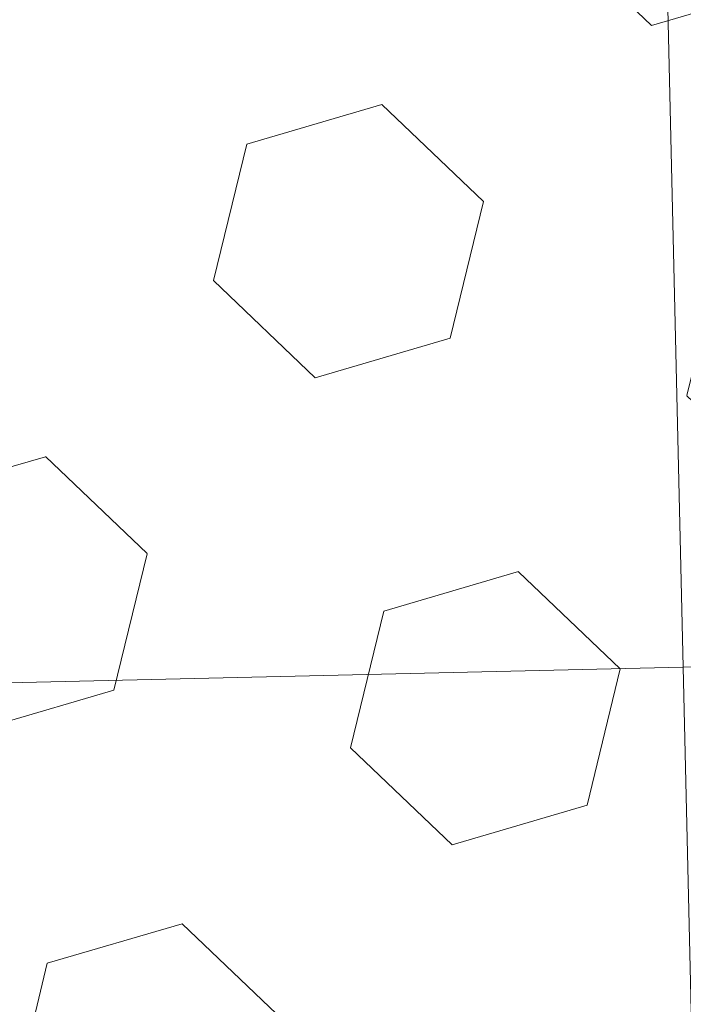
# Model space of a CAD drawing. Header units: millimetres. Extents: x 2943 to 3105, y 1618 to 1828.
# Tile 46 of 81: x 3011.072 to 3011.522, y 1761.99 to 1762.657. Entities that reach past the tile are written whole.
import ezdxf

# ---------------------------------------------------------------- set-up
doc = ezdxf.new("R2010")
doc.units = ezdxf.units.MM
doc.linetypes.add('1.4_0.7', pattern=[2.1, 1.4, -0.7])
for name, color, linetype, lineweight in [('1 poly easy', 76, '1.4_0.7', 9), ('1_naw mat', 251, 'Continuous', 5), ('wymiary', 7, 'Continuous', 9)]:
    doc.layers.add(name, color=color, linetype=linetype, lineweight=lineweight)
picture_1 = doc.add_image_def('image1.jpg', size_in_pixel=(9921, 7015))

msp = doc.modelspace()

# ---------------------------------------------------------------- hatches: boundary and pattern name
at = {"layer": '1 poly easy'}
h = msp.add_hatch(dxfattribs=at)
h.set_pattern_fill('HEX', color=256, scale=0.03, angle=-43.67331)
h.set_pattern_definition([(316.3266854, (-370.3121, 1244.69912), (0.113924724, 0.119326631), [0.09525, -0.1905]), (76.3266854, (-370.3121, 1244.69912), (-0.1603022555, 0.0389983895), [0.09525, -0.1905]), (16.3266854, (-370.2432, 1244.63335), (-0.046377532, 0.15832502), [0.09525, -0.1905])])
h.paths.add_polyline_path([(3012.95163, 1765.25241), (3013.0911, 1759.25404), (3004.09353, 1759.04483), (3003.95406, 1765.04321)])

# ---------------------------------------------------------------- linework, layer by layer
at = {"layer": '1_naw mat'}
for points in [[(3013.02137, 1762.25323), (3011.52177, 1762.21836), (3011.49853, 1763.21809), (3012.99812, 1763.25295)], [(3011.52177, 1762.21836), (3010.02218, 1762.18349), (3009.99893, 1763.18322), (3011.49853, 1763.21809)], [(3011.54502, 1761.21863), (3010.04542, 1761.18376), (3010.02218, 1762.18349), (3011.52177, 1762.21836)]]:
    msp.add_lwpolyline(points, close=True, dxfattribs=at)

# ---------------------------------------------------------------- pictures from other files: only their frames are drawn
at = {"layer": 'wymiary'}
image = msp.add_image(picture_1, insert=(3104.88971, 1618.26047), size_in_units=(209.9945, 148.48417), rotation=90, dxfattribs=dict(at, fade=54))
image.dxf.flags = 7

doc.saveas('drawing.dxf')
